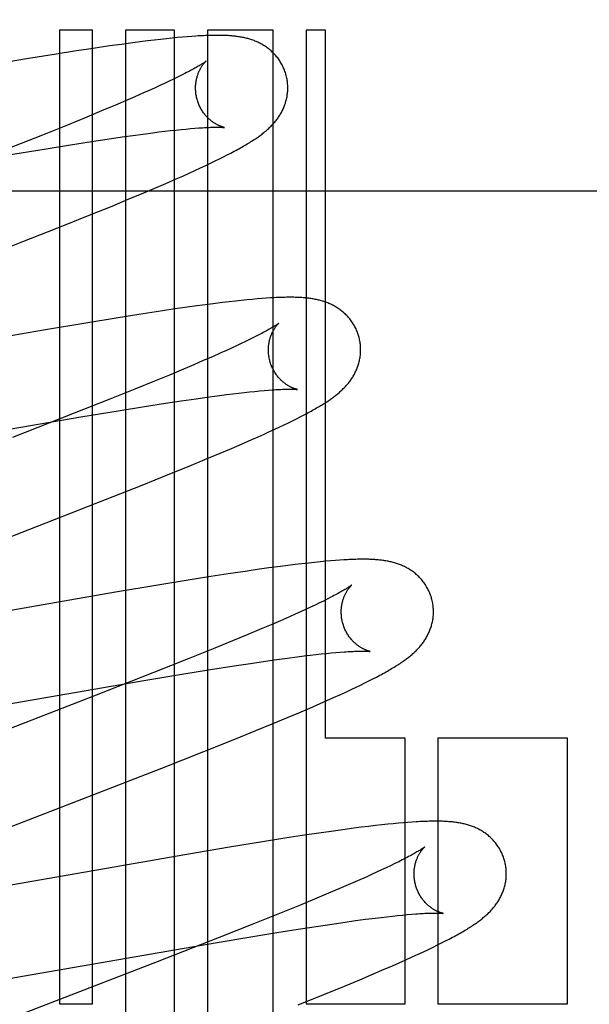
# Model space of a CAD drawing. Header units: inches. Extents: x 0 to 283, y 0 to 183.
# Tile 36 of 70: x 98.851 to 98.975, y 94.616 to 94.829. Entities that reach past the tile are written whole.
import ezdxf

# ---------------------------------------------------------------- set-up
doc = ezdxf.new("R2010")
doc.units = ezdxf.units.IN
doc.header["$LTSCALE"] = 15.583333
doc.header["$MEASUREMENT"] = 0
doc.linetypes.add('HIDDEN', pattern=[0.2, 0.1, -0.1])
doc.layers.add('DEFAULT_2', color=8, linetype='HIDDEN')

msp = doc.modelspace()

# ---------------------------------------------------------------- linework, layer by layer
at = {"layer": 'DEFAULT_2', "color": 8, "linetype": 'HIDDEN'}
for p, q in [((98.86725, 94.82678), (98.86011, 94.82678)), ((98.86011, 94.82678), (98.86011, 94.61573)), ((98.86725, 94.61573), (98.86725, 94.82678)), ((98.88499, 94.82678), (98.87439, 94.82678)), ((98.87439, 94.82678), (98.87439, 94.52099)), ((98.8833, 94.82496), (98.88199, 94.82482)), ((98.88453, 94.82509), (98.8833, 94.82496)), ((98.88568, 94.8252), (98.88453, 94.82509)), ((98.88499, 94.46754), (98.88499, 94.82678)), ((98.88677, 94.8253), (98.88568, 94.8252)), ((98.88779, 94.82539), (98.88677, 94.8253)), ((98.88876, 94.82546), (98.88779, 94.82539)), ((98.90642, 94.82678), (98.89214, 94.82678)), ((98.89214, 94.82678), (98.89214, 94.45792)), ((98.90642, 94.44266), (98.90642, 94.82678)), ((98.91771, 94.82678), (98.91356, 94.82678)), ((98.91356, 94.82678), (98.91356, 94.61573)), ((98.91771, 94.67333), (98.91771, 94.82678)), ((98.86741, 94.82287), (98.86373, 94.82231)), ((98.87094, 94.82338), (98.86741, 94.82287)), ((98.87349, 94.82374), (98.87094, 94.82338)), ((98.87597, 94.82408), (98.87349, 94.82374)), ((98.87758, 94.82429), (98.87597, 94.82408)), ((98.87913, 94.82448), (98.87758, 94.82429)), ((98.8806, 94.82466), (98.87913, 94.82448)), ((98.88199, 94.82482), (98.8806, 94.82466)), ((98.85895, 94.82156), (98.85296, 94.82059)), ((98.86373, 94.82231), (98.85895, 94.82156)), ((98.85296, 94.82059), (98.84457, 94.81919)), ((98.88568, 94.81662), (98.8848, 94.81619)), ((98.8865, 94.81703), (98.88568, 94.81662)), ((98.88727, 94.81741), (98.8865, 94.81703)), ((98.8807, 94.81427), (98.87953, 94.81374)), ((98.88181, 94.81478), (98.8807, 94.81427)), ((98.88286, 94.81527), (98.88181, 94.81478)), ((98.88386, 94.81574), (98.88286, 94.81527)), ((98.8848, 94.81619), (98.88386, 94.81574)), ((98.87639, 94.81235), (98.87436, 94.81147)), ((98.87831, 94.8132), (98.87639, 94.81235)), ((98.87953, 94.81374), (98.87831, 94.8132)), ((98.87222, 94.81056), (98.8692, 94.80929)), ((98.87436, 94.81147), (98.87222, 94.81056)), ((98.86601, 94.80797), (98.86179, 94.80624)), ((98.8692, 94.80929), (98.86601, 94.80797)), ((98.86179, 94.80624), (98.85641, 94.80408)), ((98.85641, 94.80408), (98.84878, 94.80105)), ((98.87042, 94.80319), (98.87368, 94.80367)), ((98.87368, 94.80367), (98.876, 94.804)), ((98.876, 94.804), (98.87822, 94.8043)), ((98.87822, 94.8043), (98.88032, 94.80457)), ((98.88032, 94.80457), (98.88165, 94.80474)), ((98.88165, 94.80474), (98.88293, 94.80489)), ((98.88293, 94.80489), (98.88416, 94.80503)), ((98.88416, 94.80503), (98.88533, 94.80516)), ((98.88533, 94.80516), (98.88644, 94.80528)), ((98.88644, 94.80528), (98.8875, 94.80538)), ((98.8875, 94.80538), (98.88849, 94.80547)), ((98.88849, 94.80547), (98.88942, 94.80555)), ((98.85673, 94.80104), (98.86247, 94.80197)), ((98.86247, 94.80197), (98.86699, 94.80267)), ((98.86699, 94.80267), (98.87042, 94.80319)), ((98.84861, 94.79969), (98.85673, 94.80104)), ((98.89476, 94.7989), (98.89564, 94.79934)), ((98.89564, 94.79934), (98.89646, 94.79976)), ((98.89646, 94.79976), (98.89723, 94.80016)), ((98.89066, 94.79694), (98.89179, 94.79747)), ((98.89179, 94.79747), (98.89285, 94.79797)), ((98.89285, 94.79797), (98.89384, 94.79845)), ((98.89384, 94.79845), (98.89476, 94.7989)), ((98.88537, 94.79456), (98.88681, 94.79519)), ((98.88681, 94.79519), (98.88817, 94.7958)), ((98.88817, 94.7958), (98.88945, 94.79639)), ((98.88945, 94.79639), (98.89066, 94.79694)), ((98.88076, 94.79256), (98.8831, 94.79357)), ((98.8831, 94.79357), (98.88537, 94.79456)), ((98.69591, 94.79198), (99.19591, 94.79198)), ((98.87497, 94.79014), (98.87833, 94.79154)), ((98.87833, 94.79154), (98.88076, 94.79256)), ((98.8669, 94.78684), (98.87147, 94.78869)), ((98.87147, 94.78869), (98.87497, 94.79014)), ((98.86117, 94.78455), (98.8669, 94.78684)), ((98.85211, 94.78097), (98.86117, 94.78455)), ((98.81152, 94.76522), (98.85211, 94.78097)), ((98.8923, 94.76736), (98.88982, 94.76703)), ((98.89389, 94.76756), (98.8923, 94.76736)), ((98.89541, 94.76775), (98.89389, 94.76756)), ((98.89685, 94.76792), (98.89541, 94.76775)), ((98.89822, 94.76808), (98.89685, 94.76792)), ((98.89951, 94.76821), (98.89822, 94.76808)), ((98.90072, 94.76834), (98.89951, 94.76821)), ((98.90186, 94.76845), (98.90072, 94.76834)), ((98.90292, 94.76854), (98.90186, 94.76845)), ((98.90393, 94.76862), (98.90292, 94.76854)), ((98.90487, 94.76869), (98.90393, 94.76862)), ((98.87725, 94.76517), (98.87236, 94.76439)), ((98.88102, 94.76575), (98.87725, 94.76517)), ((98.88464, 94.76629), (98.88102, 94.76575)), ((98.88726, 94.76667), (98.88464, 94.76629)), ((98.88982, 94.76703), (98.88726, 94.76667)), ((98.86624, 94.76339), (98.8566, 94.76177)), ((98.87236, 94.76439), (98.86624, 94.76339)), ((98.8566, 94.76177), (98.81019, 94.75369)), ((98.89944, 94.75885), (98.89843, 94.75837)), ((98.90039, 94.7593), (98.89944, 94.75885)), ((98.90128, 94.75973), (98.90039, 94.7593)), ((98.90212, 94.76015), (98.90128, 94.75973)), ((98.90289, 94.76054), (98.90212, 94.76015)), ((98.89508, 94.75684), (98.89322, 94.75602)), ((98.89625, 94.75737), (98.89508, 94.75684)), ((98.89737, 94.75788), (98.89625, 94.75737)), ((98.89843, 94.75837), (98.89737, 94.75788)), ((98.89125, 94.75516), (98.88917, 94.75426)), ((98.89322, 94.75602), (98.89125, 94.75516)), ((98.88698, 94.75334), (98.88391, 94.75205)), ((98.88917, 94.75426), (98.88698, 94.75334)), ((98.88067, 94.75071), (98.8764, 94.74897)), ((98.88391, 94.75205), (98.88067, 94.75071)), ((98.8764, 94.74897), (98.87096, 94.74679)), ((98.89765, 94.74797), (98.89892, 94.74812)), ((98.89892, 94.74812), (98.90014, 94.74826)), ((98.90014, 94.74826), (98.9013, 94.74839)), ((98.9013, 94.74839), (98.9024, 94.7485)), ((98.9024, 94.7485), (98.90345, 94.7486)), ((98.90345, 94.7486), (98.90443, 94.74869)), ((98.90443, 94.74869), (98.90536, 94.74877)), ((98.87096, 94.74679), (98.86327, 94.74374)), ((98.87854, 94.74522), (98.88305, 94.74592)), ((98.88305, 94.74592), (98.88647, 94.74644)), ((98.88647, 94.74644), (98.88971, 94.74691)), ((98.88971, 94.74691), (98.89203, 94.74724)), ((98.89203, 94.74724), (98.89423, 94.74754)), ((98.89423, 94.74754), (98.89632, 94.74781)), ((98.89632, 94.74781), (98.89765, 94.74797)), ((98.86471, 94.74295), (98.87282, 94.7443)), ((98.87282, 94.7443), (98.87854, 94.74522)), ((98.86327, 94.74374), (98.84986, 94.73851)), ((98.85173, 94.74073), (98.86471, 94.74295)), ((98.90881, 94.74126), (98.90974, 94.74171)), ((98.90974, 94.74171), (98.91061, 94.74214)), ((98.91061, 94.74214), (98.91144, 94.74255)), ((98.91144, 94.74255), (98.91223, 94.74295)), ((98.91223, 94.74295), (98.91297, 94.74334)), ((98.91297, 94.74334), (98.91367, 94.74371)), ((98.80501, 94.7326), (98.85173, 94.74073)), ((98.90444, 94.73923), (98.90564, 94.73977)), ((98.90564, 94.73977), (98.90677, 94.7403)), ((98.90677, 94.7403), (98.90782, 94.74079)), ((98.90782, 94.74079), (98.90881, 94.74126)), ((98.89965, 94.73711), (98.90181, 94.73805)), ((98.90181, 94.73805), (98.90316, 94.73865)), ((98.90316, 94.73865), (98.90444, 94.73923)), ((98.89494, 94.73509), (98.89735, 94.73611)), ((98.89735, 94.73611), (98.89965, 94.73711)), ((98.88818, 94.73228), (98.89162, 94.7337)), ((98.89162, 94.7337), (98.89494, 94.73509)), ((98.88367, 94.73045), (98.88818, 94.73228)), ((98.87801, 94.72817), (98.88367, 94.73045)), ((98.87008, 94.72503), (98.87801, 94.72817)), ((98.85534, 94.71928), (98.87008, 94.72503)), ((98.81874, 94.7051), (98.85534, 94.71928)), ((98.91889, 94.71176), (98.91781, 94.71167)), ((98.9199, 94.71184), (98.91889, 94.71176)), ((98.92083, 94.71191), (98.9199, 94.71184)), ((98.90294, 94.70986), (98.90031, 94.70948)), ((98.90549, 94.71022), (98.90294, 94.70986)), ((98.90798, 94.71055), (98.90549, 94.71022)), ((98.90959, 94.71076), (98.90798, 94.71055)), ((98.91115, 94.71095), (98.90959, 94.71076)), ((98.91264, 94.71113), (98.91115, 94.71095)), ((98.91405, 94.71129), (98.91264, 94.71113)), ((98.91539, 94.71143), (98.91405, 94.71129)), ((98.91664, 94.71156), (98.91539, 94.71143)), ((98.91781, 94.71167), (98.91664, 94.71156)), ((98.88799, 94.70757), (98.88185, 94.70657)), ((98.8929, 94.70835), (98.88799, 94.70757)), ((98.89668, 94.70894), (98.8929, 94.70835)), ((98.90031, 94.70948), (98.89668, 94.70894)), ((98.88185, 94.70657), (98.8722, 94.70494)), ((98.8722, 94.70494), (98.82564, 94.69684)), ((98.91811, 94.70346), (98.91729, 94.70305)), ((98.91887, 94.70385), (98.91811, 94.70346)), ((98.91342, 94.70121), (98.91231, 94.7007)), ((98.91447, 94.7017), (98.91342, 94.70121)), ((98.91547, 94.70217), (98.91447, 94.7017)), ((98.91641, 94.70262), (98.91547, 94.70217)), ((98.91729, 94.70305), (98.91641, 94.70262)), ((98.90992, 94.69963), (98.908, 94.69878)), ((98.91114, 94.70017), (98.90992, 94.69963)), ((98.91231, 94.7007), (98.91114, 94.70017)), ((98.90382, 94.69699), (98.9008, 94.69571)), ((98.90596, 94.6979), (98.90382, 94.69699)), ((98.908, 94.69878), (98.90596, 94.6979)), ((98.9008, 94.69571), (98.8976, 94.69439)), ((98.89337, 94.69266), (98.88799, 94.69049)), ((98.8976, 94.69439), (98.89337, 94.69266)), ((98.88799, 94.69049), (98.88034, 94.68746)), ((98.90665, 94.69028), (98.90892, 94.6906)), ((98.90892, 94.6906), (98.91108, 94.69088)), ((98.91108, 94.69088), (98.91311, 94.69114)), ((98.91311, 94.69114), (98.91441, 94.6913)), ((98.91441, 94.6913), (98.91564, 94.69144)), ((98.91564, 94.69144), (98.91682, 94.69157)), ((98.91682, 94.69157), (98.91795, 94.69169)), ((98.91795, 94.69169), (98.91901, 94.69179)), ((98.91901, 94.69179), (98.92001, 94.69188)), ((98.92001, 94.69188), (98.92095, 94.69196)), ((98.89284, 94.68819), (98.89745, 94.68892)), ((98.89745, 94.68892), (98.90095, 94.68945)), ((98.90095, 94.68945), (98.90428, 94.68995)), ((98.90428, 94.68995), (98.90665, 94.69028)), ((98.88034, 94.68746), (98.86805, 94.68265)), ((98.87877, 94.68587), (98.88701, 94.68725)), ((98.88701, 94.68725), (98.89284, 94.68819)), ((98.92717, 94.68573), (98.92799, 94.68615)), ((98.92799, 94.68615), (98.92877, 94.68656)), ((98.8081, 94.67367), (98.87877, 94.68587)), ((98.92329, 94.68385), (98.92436, 94.68436)), ((98.92436, 94.68436), (98.92536, 94.68484)), ((98.92536, 94.68484), (98.9263, 94.6853)), ((98.9263, 94.6853), (98.92717, 94.68573)), ((98.86805, 94.68265), (98.8281, 94.66716)), ((98.91805, 94.68146), (98.91949, 94.6821)), ((98.91949, 94.6821), (98.92086, 94.68272)), ((98.92086, 94.68272), (98.92213, 94.68331)), ((98.92213, 94.68331), (98.92329, 94.68385)), ((98.91198, 94.67883), (98.91433, 94.67983)), ((98.91433, 94.67983), (98.91658, 94.68081)), ((98.91658, 94.68081), (98.91805, 94.68146)), ((98.90617, 94.67639), (98.90954, 94.6778)), ((98.90954, 94.6778), (98.91198, 94.67883)), ((98.90266, 94.67495), (98.90617, 94.67639)), ((98.89808, 94.6731), (98.90266, 94.67495)), ((98.89136, 94.67041), (98.89808, 94.6731)), ((98.93499, 94.67333), (98.91771, 94.67333)), ((98.93499, 94.61573), (98.93499, 94.67333)), ((98.97024, 94.67333), (98.94213, 94.67333)), ((98.94213, 94.67333), (98.94213, 94.61573)), ((98.97024, 94.61573), (98.97024, 94.67333)), ((98.88224, 94.66682), (98.89136, 94.67041)), ((98.83493, 94.64846), (98.88224, 94.66682)), ((98.92708, 94.65418), (98.92552, 94.65399)), ((98.92857, 94.65435), (98.92708, 94.65418)), ((98.92996, 94.65451), (98.92857, 94.65435)), ((98.93125, 94.65465), (98.92996, 94.65451)), ((98.93245, 94.65477), (98.93125, 94.65465)), ((98.93357, 94.65488), (98.93245, 94.65477)), ((98.93462, 94.65497), (98.93357, 94.65488)), ((98.93561, 94.65505), (98.93462, 94.65497)), ((98.93654, 94.65511), (98.93561, 94.65505)), ((98.9127, 94.65218), (98.90894, 94.6516)), ((98.91632, 94.65272), (98.9127, 94.65218)), ((98.91894, 94.6531), (98.91632, 94.65272)), ((98.92147, 94.65345), (98.91894, 94.6531)), ((98.92392, 94.65378), (98.92147, 94.65345)), ((98.92552, 94.65399), (98.92392, 94.65378)), ((98.90407, 94.65083), (98.89692, 94.64966)), ((98.90894, 94.6516), (98.90407, 94.65083)), ((98.88725, 94.64802), (98.84198, 94.64014)), ((98.89692, 94.64966), (98.88725, 94.64802)), ((98.93187, 94.64567), (98.93092, 94.64521)), ((98.93277, 94.64611), (98.93187, 94.64567)), ((98.93361, 94.64652), (98.93277, 94.64611)), ((98.93439, 94.64691), (98.93361, 94.64652)), ((98.92771, 94.64373), (98.92653, 94.6432)), ((98.92883, 94.64424), (98.92771, 94.64373)), ((98.9299, 94.64474), (98.92883, 94.64424)), ((98.93092, 94.64521), (98.9299, 94.64474)), ((98.92269, 94.64151), (98.92061, 94.64062)), ((98.92467, 94.64238), (98.92269, 94.64151)), ((98.92653, 94.6432), (98.92467, 94.64238)), ((98.91841, 94.63969), (98.91534, 94.6384)), ((98.92061, 94.64062), (98.91841, 94.63969)), ((98.91209, 94.63706), (98.9078, 94.63532)), ((98.91534, 94.6384), (98.91209, 94.63706)), ((98.9078, 94.63532), (98.90236, 94.63314)), ((98.93338, 94.63486), (98.93446, 94.63497)), ((98.93446, 94.63497), (98.93547, 94.63506)), ((98.93547, 94.63506), (98.93643, 94.63514)), ((98.90236, 94.63314), (98.89466, 94.63009)), ((98.91625, 94.63259), (98.9196, 94.63309)), ((98.9196, 94.63309), (98.92198, 94.63343)), ((98.92198, 94.63343), (98.92427, 94.63375)), ((98.92427, 94.63375), (98.92644, 94.63404)), ((98.92644, 94.63404), (98.92849, 94.6343)), ((98.92849, 94.6343), (98.9298, 94.63446)), ((98.9298, 94.63446), (98.93105, 94.6346)), ((98.93105, 94.6346), (98.93224, 94.63474)), ((98.93224, 94.63474), (98.93338, 94.63486)), ((98.90027, 94.63004), (98.90717, 94.63117)), ((98.90717, 94.63117), (98.91184, 94.63191)), ((98.91184, 94.63191), (98.91625, 94.63259)), ((98.89466, 94.63009), (98.88125, 94.62485)), ((98.89084, 94.62845), (98.90027, 94.63004)), ((98.94203, 94.62848), (98.94291, 94.62892)), ((98.94291, 94.62892), (98.94375, 94.62934)), ((98.94375, 94.62934), (98.94453, 94.62975)), ((98.82816, 94.61759), (98.89084, 94.62845)), ((98.93653, 94.62588), (98.9378, 94.62646)), ((98.9378, 94.62646), (98.93898, 94.62701)), ((98.93898, 94.62701), (98.94007, 94.62752)), ((98.94007, 94.62752), (98.94108, 94.62801)), ((98.94108, 94.62801), (98.94203, 94.62848)), ((98.88125, 94.62485), (98.84358, 94.61025)), ((98.93225, 94.62397), (98.93373, 94.62462)), ((98.93373, 94.62462), (98.93517, 94.62526)), ((98.93517, 94.62526), (98.93653, 94.62588)), ((98.92764, 94.62198), (98.92999, 94.62299)), ((98.92999, 94.62299), (98.93225, 94.62397)), ((98.92183, 94.61955), (98.9252, 94.62095)), ((98.9252, 94.62095), (98.92764, 94.62198)), ((98.91741, 94.61774), (98.92183, 94.61955)), ((98.86011, 94.61573), (98.86725, 94.61573)), ((98.91185, 94.61549), (98.91741, 94.61774)), ((98.91356, 94.61573), (98.93499, 94.61573)), ((98.94213, 94.61573), (98.97024, 94.61573))]:
    msp.add_line(p, q, dxfattribs=at)
for points in [[(98.90918, 94.81716), (98.90912, 94.81737), (98.90904, 94.81762), (98.90896, 94.81786), (98.90887, 94.81811), (98.90877, 94.81835), (98.90867, 94.81859), (98.90857, 94.81882), (98.90845, 94.81905), (98.90834, 94.81928), (98.90821, 94.81951), (98.90809, 94.81973), (98.90795, 94.81995), (98.90782, 94.82016), (98.90767, 94.82037), (98.90753, 94.82058), (98.90738, 94.82078), (98.90722, 94.82098), (98.90706, 94.82117), (98.9069, 94.82136), (98.90674, 94.82155), (98.90657, 94.82173), (98.9064, 94.8219), (98.90622, 94.82207), (98.90604, 94.82223), (98.90586, 94.82239), (98.90568, 94.82255), (98.9055, 94.8227), (98.90531, 94.82285), (98.90512, 94.82299), (98.90493, 94.82313), (98.90473, 94.82326), (98.90454, 94.82339), (98.90434, 94.82351), (98.90413, 94.82364), (98.90393, 94.82375), (98.90372, 94.82387), (98.90352, 94.82397), (98.90331, 94.82408), (98.9031, 94.82418), (98.90289, 94.82427), (98.90268, 94.82437), (98.90246, 94.82445), (98.90225, 94.82454), (98.90203, 94.82462), (98.90181, 94.8247), (98.90159, 94.82477), (98.90137, 94.82484), (98.90114, 94.82491), (98.90092, 94.82497), (98.90069, 94.82503), (98.90047, 94.82509), (98.90024, 94.82514), (98.90001, 94.82519), (98.89978, 94.82524), (98.89956, 94.82528), (98.89932, 94.82532), (98.89909, 94.82536), (98.89886, 94.8254), (98.89863, 94.82543), (98.89839, 94.82546), (98.89815, 94.82549), (98.89791, 94.82552), (98.89766, 94.82554), (98.89741, 94.82556), (98.89716, 94.82558), (98.8969, 94.8256), (98.89663, 94.82562), (98.89636, 94.82564), (98.89608, 94.82565), (98.8958, 94.82566), (98.8955, 94.82567), (98.8952, 94.82568), (98.89489, 94.82568), (98.89458, 94.82568), (98.89426, 94.82569), (98.89392, 94.82568), (98.89358, 94.82568), (98.89324, 94.82568), (98.89288, 94.82567), (98.89251, 94.82566), (98.89214, 94.82565), (98.89175, 94.82563), (98.89136, 94.82561), (98.89095, 94.82559), (98.89053, 94.82557), (98.89011, 94.82555), (98.88967, 94.82552), (98.88876, 94.82546)], [(98.89186, 94.8201), (98.89186, 94.82009), (98.89184, 94.82008), (98.89182, 94.82006), (98.89179, 94.82004), (98.89175, 94.82001), (98.8917, 94.81997), (98.89164, 94.81993), (98.89156, 94.81988), (98.89148, 94.81982), (98.89139, 94.81975), (98.89128, 94.81968), (98.89116, 94.8196), (98.89103, 94.81952), (98.89088, 94.81942), (98.89072, 94.81932), (98.89054, 94.81922), (98.89035, 94.8191), (98.89015, 94.81898), (98.88993, 94.81886), (98.8897, 94.81872), (98.88945, 94.81858), (98.88918, 94.81843), (98.8889, 94.81828), (98.8886, 94.81812), (98.88829, 94.81795), (98.88797, 94.81778), (98.88762, 94.8176), (98.88727, 94.81741)], [(98.88991, 94.8118), (98.88986, 94.812), (98.8898, 94.81223), (98.88975, 94.81247), (98.88971, 94.8127), (98.88967, 94.81294), (98.88964, 94.81317), (98.88962, 94.81341), (98.8896, 94.81364), (98.88959, 94.81387), (98.88958, 94.8141), (98.88958, 94.81433), (98.88958, 94.81455), (98.88959, 94.81478), (98.88961, 94.815), (98.88963, 94.81521), (98.88965, 94.81542), (98.88968, 94.81563), (98.88972, 94.81584), (98.88976, 94.81604), (98.8898, 94.81624), (98.88984, 94.81643), (98.88989, 94.81661), (98.88994, 94.81679), (98.89, 94.81697), (98.89005, 94.81714), (98.89011, 94.8173), (98.89017, 94.81746), (98.89023, 94.81761), (98.89029, 94.81776), (98.89036, 94.81791), (98.89042, 94.81805), (98.89049, 94.81818), (98.89055, 94.81831), (98.89062, 94.81844), (98.89068, 94.81856), (98.89075, 94.81867), (98.89082, 94.81878), (98.89088, 94.81889), (98.89095, 94.81899), (98.89101, 94.81909), (98.89108, 94.81918), (98.89114, 94.81927), (98.8912, 94.81935), (98.89126, 94.81943), (98.89132, 94.81951), (98.89138, 94.81958), (98.89143, 94.81965), (98.89149, 94.81971), (98.89154, 94.81977), (98.89159, 94.81982), (98.89163, 94.81987), (98.89168, 94.81992), (98.89172, 94.81996), (98.89175, 94.81999), (98.89178, 94.82002), (98.89181, 94.82005), (98.89183, 94.82007), (98.89185, 94.82008), (98.89186, 94.82009), (98.89186, 94.8201)], [(98.89723, 94.80016), (98.89761, 94.80036), (98.89797, 94.80055), (98.89832, 94.80074), (98.89866, 94.80092), (98.89899, 94.80111), (98.89931, 94.80129), (98.89962, 94.80147), (98.89993, 94.80164), (98.90022, 94.80181), (98.90051, 94.80198), (98.90079, 94.80215), (98.90106, 94.80231), (98.90133, 94.80248), (98.90158, 94.80264), (98.90183, 94.80279), (98.90207, 94.80295), (98.90231, 94.8031), (98.90254, 94.80326), (98.90276, 94.80341), (98.90298, 94.80356), (98.90319, 94.80371), (98.9034, 94.80386), (98.9036, 94.804), (98.9038, 94.80415), (98.90399, 94.8043), (98.90418, 94.80445), (98.90437, 94.8046), (98.90455, 94.80475), (98.90474, 94.8049), (98.90492, 94.80505), (98.90509, 94.80521), (98.90527, 94.80536), (98.90544, 94.80552), (98.90561, 94.80568), (98.90578, 94.80584), (98.90595, 94.80601), (98.90611, 94.80618), (98.90627, 94.80635), (98.90643, 94.80652), (98.90658, 94.8067), (98.90674, 94.80687), (98.90689, 94.80705), (98.90703, 94.80724), (98.90717, 94.80742), (98.90731, 94.8076), (98.90745, 94.80779), (98.90758, 94.80798), (98.90771, 94.80818), (98.90783, 94.80837), (98.90795, 94.80857), (98.90807, 94.80878), (98.90819, 94.80898), (98.9083, 94.80919), (98.90841, 94.8094), (98.90851, 94.80962), (98.90861, 94.80983), (98.9087, 94.81005), (98.90879, 94.81027), (98.90888, 94.81049), (98.90896, 94.81072), (98.90904, 94.81095), (98.90911, 94.81118), (98.90918, 94.81141), (98.90924, 94.81165), (98.9093, 94.81188), (98.90935, 94.81213), (98.9094, 94.81237), (98.90944, 94.81262), (98.90947, 94.81286), (98.9095, 94.81311), (98.90953, 94.81336), (98.90955, 94.81362), (98.90956, 94.81387), (98.90957, 94.81413), (98.90957, 94.81438), (98.90957, 94.81464), (98.90955, 94.8149), (98.90954, 94.81516), (98.90951, 94.81542), (98.90948, 94.81567), (98.90945, 94.81593), (98.9094, 94.81619), (98.90936, 94.81644), (98.9093, 94.8167), (98.90924, 94.81695), (98.90918, 94.81716)], [(98.89586, 94.8057), (98.89587, 94.8057), (98.89586, 94.8057), (98.89584, 94.80571), (98.89582, 94.80571), (98.89579, 94.80572), (98.89575, 94.80573), (98.89571, 94.80574), (98.89566, 94.80575), (98.89561, 94.80576), (98.89555, 94.80578), (98.89548, 94.8058), (98.89541, 94.80582), (98.89534, 94.80584), (98.89526, 94.80587), (98.89518, 94.8059), (98.89509, 94.80593), (98.895, 94.80597), (98.89491, 94.806), (98.89481, 94.80604), (98.89471, 94.80609), (98.89461, 94.80613), (98.8945, 94.80618), (98.89439, 94.80624), (98.89428, 94.80629), (98.89417, 94.80635), (98.89405, 94.80642), (98.89394, 94.80649), (98.89381, 94.80656), (98.89369, 94.80664), (98.89357, 94.80672), (98.89344, 94.8068), (98.89331, 94.8069), (98.89318, 94.80699), (98.89305, 94.80709), (98.89291, 94.8072), (98.89278, 94.80731), (98.89264, 94.80743), (98.89251, 94.80755), (98.89237, 94.80767), (98.89224, 94.80781), (98.8921, 94.80795), (98.89196, 94.80809), (98.89183, 94.80825), (98.89169, 94.8084), (98.89156, 94.80857), (98.89143, 94.80874), (98.8913, 94.80891), (98.89117, 94.80909), (98.89105, 94.80928), (98.89093, 94.80947), (98.89081, 94.80966), (98.8907, 94.80986), (98.89059, 94.81007), (98.89049, 94.81028), (98.89039, 94.81049), (98.89029, 94.8107), (98.89021, 94.81092), (98.89012, 94.81115), (98.89004, 94.81137), (98.88997, 94.8116), (98.88991, 94.8118)], [(98.88942, 94.80555), (98.8903, 94.80561), (98.89071, 94.80564), (98.8911, 94.80567), (98.89148, 94.80569), (98.89184, 94.80571), (98.89218, 94.80572), (98.8925, 94.80574), (98.8928, 94.80575), (98.89308, 94.80576), (98.89335, 94.80577), (98.8936, 94.80577), (98.89383, 94.80577), (98.89405, 94.80578), (98.89426, 94.80578), (98.89446, 94.80578), (98.89464, 94.80577), (98.8948, 94.80577), (98.89496, 94.80577), (98.8951, 94.80576), (98.89522, 94.80576), (98.89534, 94.80575), (98.89544, 94.80574), (98.89553, 94.80574), (98.89561, 94.80573), (98.89568, 94.80572), (98.89573, 94.80572), (98.89578, 94.80571), (98.89582, 94.80571), (98.89584, 94.80571), (98.89586, 94.8057), (98.89586, 94.8057)], [(98.92497, 94.76037), (98.92491, 94.76058), (98.92483, 94.76083), (98.92475, 94.76108), (98.92466, 94.76132), (98.92456, 94.76156), (98.92446, 94.7618), (98.92436, 94.76204), (98.92424, 94.76227), (98.92412, 94.7625), (98.924, 94.76272), (98.92387, 94.76295), (98.92374, 94.76317), (98.9236, 94.76338), (98.92346, 94.76359), (98.92331, 94.7638), (98.92316, 94.764), (98.92301, 94.7642), (98.92285, 94.76439), (98.92268, 94.76458), (98.92252, 94.76477), (98.92235, 94.76494), (98.92218, 94.76512), (98.922, 94.76529), (98.92182, 94.76545), (98.92164, 94.76561), (98.92146, 94.76577), (98.92127, 94.76592), (98.92109, 94.76607), (98.9209, 94.76621), (98.9207, 94.76635), (98.92051, 94.76648), (98.92031, 94.76661), (98.92011, 94.76674), (98.91991, 94.76686), (98.9197, 94.76697), (98.91949, 94.76709), (98.91929, 94.76719), (98.91908, 94.7673), (98.91887, 94.7674), (98.91866, 94.76749), (98.91844, 94.76758), (98.91823, 94.76767), (98.91801, 94.76776), (98.9178, 94.76784), (98.91758, 94.76791), (98.91735, 94.76799), (98.91713, 94.76806), (98.91691, 94.76812), (98.91668, 94.76819), (98.91645, 94.76825), (98.91622, 94.7683), (98.916, 94.76836), (98.91577, 94.76841), (98.91554, 94.76845), (98.91531, 94.7685), (98.91507, 94.76854), (98.91484, 94.76858), (98.9146, 94.76861), (98.91437, 94.76864), (98.91413, 94.76868), (98.91388, 94.7687), (98.91364, 94.76873), (98.91339, 94.76876), (98.91314, 94.76878), (98.91288, 94.7688), (98.91261, 94.76882), (98.91235, 94.76883), (98.91207, 94.76885), (98.91179, 94.76886), (98.9115, 94.76887), (98.91121, 94.76888), (98.9109, 94.76889), (98.91059, 94.76889), (98.91028, 94.76889), (98.90995, 94.76889), (98.90962, 94.76889), (98.90927, 94.76889), (98.90892, 94.76888), (98.90856, 94.76887), (98.90819, 94.76886), (98.90782, 94.76885), (98.90743, 94.76884), (98.90703, 94.76882), (98.90662, 94.7688), (98.9062, 94.76877), (98.90577, 94.76875), (98.90487, 94.76869)], [(98.90765, 94.76331), (98.90765, 94.7633), (98.90764, 94.76329), (98.90762, 94.76328), (98.90759, 94.76325), (98.90755, 94.76323), (98.90751, 94.76319), (98.90745, 94.76315), (98.90739, 94.76311), (98.90732, 94.76306), (98.90723, 94.763), (98.90714, 94.76294), (98.90703, 94.76287), (98.90691, 94.76279), (98.90679, 94.76271), (98.90665, 94.76262), (98.90649, 94.76252), (98.90633, 94.76242), (98.90615, 94.76232), (98.90596, 94.76221), (98.90576, 94.76209), (98.90555, 94.76197), (98.90532, 94.76184), (98.90508, 94.7617), (98.90482, 94.76156), (98.90454, 94.76141), (98.90425, 94.76125), (98.90394, 94.76108), (98.90361, 94.76091), (98.90326, 94.76073), (98.90289, 94.76054)], [(98.9057, 94.75501), (98.90565, 94.75521), (98.9056, 94.75544), (98.90555, 94.75568), (98.9055, 94.75591), (98.90546, 94.75614), (98.90543, 94.75638), (98.90541, 94.75661), (98.90539, 94.75684), (98.90538, 94.75707), (98.90537, 94.7573), (98.90537, 94.75753), (98.90537, 94.75776), (98.90538, 94.75798), (98.9054, 94.7582), (98.90542, 94.75841), (98.90544, 94.75863), (98.90547, 94.75883), (98.90551, 94.75904), (98.90554, 94.75924), (98.90559, 94.75944), (98.90563, 94.75963), (98.90568, 94.75981), (98.90573, 94.75999), (98.90578, 94.76017), (98.90584, 94.76033), (98.9059, 94.7605), (98.90595, 94.76066), (98.90602, 94.76081), (98.90608, 94.76096), (98.90614, 94.76111), (98.90621, 94.76125), (98.90627, 94.76138), (98.90634, 94.76151), (98.9064, 94.76164), (98.90647, 94.76176), (98.90654, 94.76187), (98.9066, 94.76198), (98.90667, 94.76209), (98.90673, 94.76219), (98.9068, 94.76229), (98.90686, 94.76238), (98.90692, 94.76247), (98.90699, 94.76255), (98.90705, 94.76263), (98.90711, 94.76271), (98.90716, 94.76278), (98.90722, 94.76285), (98.90727, 94.76291), (98.90732, 94.76297), (98.90737, 94.76303), (98.90742, 94.76308), (98.90746, 94.76312), (98.9075, 94.76316), (98.90754, 94.7632), (98.90757, 94.76323), (98.9076, 94.76325), (98.90762, 94.76327), (98.90764, 94.76329), (98.90765, 94.7633), (98.90765, 94.76331)], [(98.91367, 94.74371), (98.914, 94.74389), (98.91433, 94.74407), (98.91464, 94.74424), (98.91495, 94.74441), (98.91525, 94.74458), (98.91553, 94.74474), (98.91581, 94.7449), (98.91609, 94.74506), (98.91635, 94.74522), (98.91661, 94.74537), (98.91686, 94.74553), (98.9171, 94.74568), (98.91734, 94.74582), (98.91757, 94.74597), (98.9178, 94.74612), (98.91802, 94.74626), (98.91824, 94.74641), (98.91845, 94.74655), (98.91866, 94.74669), (98.91886, 94.74683), (98.91907, 94.74698), (98.91926, 94.74712), (98.91946, 94.74726), (98.91965, 94.74741), (98.91984, 94.74755), (98.92002, 94.7477), (98.92021, 94.74784), (98.92039, 94.74799), (98.92057, 94.74814), (98.92075, 94.74829), (98.92092, 94.74845), (98.9211, 94.7486), (98.92127, 94.74876), (98.92144, 94.74892), (98.92161, 94.74909), (98.92177, 94.74925), (98.92193, 94.74942), (98.92209, 94.74959), (98.92225, 94.74976), (98.9224, 94.74994), (98.92256, 94.75012), (98.9227, 94.7503), (98.92285, 94.75048), (98.92299, 94.75066), (98.92313, 94.75085), (98.92326, 94.75103), (98.92339, 94.75122), (98.92352, 94.75142), (98.92364, 94.75161), (98.92376, 94.75181), (98.92388, 94.75202), (98.924, 94.75222), (98.92411, 94.75243), (98.92421, 94.75264), (98.92431, 94.75285), (98.92441, 94.75307), (98.92451, 94.75329), (98.92459, 94.75351), (98.92468, 94.75373), (98.92476, 94.75395), (98.92483, 94.75418), (98.92491, 94.75441), (98.92497, 94.75464), (98.92503, 94.75488), (98.92509, 94.75511), (98.92514, 94.75535), (98.92519, 94.7556), (98.92523, 94.75584), (98.92527, 94.75609), (98.9253, 94.75634), (98.92532, 94.75659), (98.92534, 94.75684), (98.92535, 94.7571), (98.92536, 94.75735), (98.92536, 94.75761), (98.92536, 94.75786), (98.92534, 94.75812), (98.92533, 94.75838), (98.9253, 94.75863), (98.92527, 94.75889), (98.92524, 94.75914), (98.92519, 94.7594), (98.92515, 94.75965), (98.92509, 94.75991), (98.92503, 94.76016), (98.92497, 94.76037)], [(98.91166, 94.74891), (98.91165, 94.74891), (98.91163, 94.74892), (98.91161, 94.74892), (98.91158, 94.74893), (98.91154, 94.74894), (98.9115, 94.74895), (98.91145, 94.74896), (98.9114, 94.74897), (98.91134, 94.74899), (98.91128, 94.74901), (98.91121, 94.74903), (98.91113, 94.74905), (98.91105, 94.74908), (98.91097, 94.74911), (98.91088, 94.74914), (98.91079, 94.74917), (98.9107, 94.74921), (98.9106, 94.74925), (98.9105, 94.74929), (98.9104, 94.74934), (98.91029, 94.74939), (98.91019, 94.74944), (98.91008, 94.7495), (98.90996, 94.74956), (98.90985, 94.74963), (98.90973, 94.7497), (98.90961, 94.74977), (98.90948, 94.74984), (98.90936, 94.74993), (98.90923, 94.75001), (98.9091, 94.7501), (98.90897, 94.7502), (98.90884, 94.7503), (98.90871, 94.75041), (98.90857, 94.75052), (98.90844, 94.75063), (98.9083, 94.75075), (98.90816, 94.75088), (98.90803, 94.75102), (98.90789, 94.75116), (98.90775, 94.7513), (98.90762, 94.75145), (98.90748, 94.75161), (98.90735, 94.75178), (98.90722, 94.75195), (98.90709, 94.75212), (98.90696, 94.7523), (98.90684, 94.75249), (98.90672, 94.75268), (98.9066, 94.75287), (98.90649, 94.75307), (98.90638, 94.75328), (98.90628, 94.75348), (98.90618, 94.7537), (98.90609, 94.75391), (98.906, 94.75413), (98.90591, 94.75436), (98.90583, 94.75458), (98.90576, 94.75481), (98.9057, 94.75501)], [(98.90536, 94.74877), (98.90622, 94.74883), (98.90662, 94.74886), (98.90701, 94.74888), (98.90739, 94.7489), (98.90774, 94.74892), (98.90808, 94.74894), (98.90841, 94.74895), (98.90871, 94.74896), (98.90901, 94.74897), (98.90928, 94.74898), (98.90954, 94.74898), (98.90978, 94.74898), (98.91001, 94.74899), (98.91022, 94.74898), (98.91041, 94.74898), (98.91058, 94.74898), (98.91074, 94.74897), (98.91088, 94.74897), (98.91101, 94.74896), (98.91113, 94.74896), (98.91123, 94.74895), (98.91132, 94.74895), (98.9114, 94.74894), (98.91147, 94.74893), (98.91152, 94.74893), (98.91157, 94.74892), (98.91161, 94.74892), (98.91163, 94.74892), (98.91165, 94.74891), (98.91166, 94.74891)], [(98.94076, 94.70358), (98.9407, 94.70379), (98.94062, 94.70404), (98.94054, 94.70429), (98.94045, 94.70453), (98.94035, 94.70477), (98.94025, 94.70501), (98.94015, 94.70525), (98.94003, 94.70548), (98.93991, 94.70571), (98.93979, 94.70594), (98.93966, 94.70616), (98.93953, 94.70638), (98.93939, 94.70659), (98.93925, 94.70681), (98.9391, 94.70701), (98.93895, 94.70721), (98.93879, 94.70741), (98.93863, 94.70761), (98.93847, 94.7078), (98.9383, 94.70798), (98.93813, 94.70816), (98.93796, 94.70833), (98.93778, 94.7085), (98.93761, 94.70867), (98.93743, 94.70883), (98.93724, 94.70898), (98.93706, 94.70914), (98.93687, 94.70928), (98.93668, 94.70942), (98.93649, 94.70956), (98.93629, 94.7097), (98.93609, 94.70982), (98.93589, 94.70995), (98.93569, 94.71007), (98.93548, 94.71019), (98.93527, 94.7103), (98.93507, 94.71041), (98.93486, 94.71051), (98.93465, 94.71061), (98.93443, 94.71071), (98.93422, 94.7108), (98.93401, 94.71089), (98.93379, 94.71097), (98.93357, 94.71105), (98.93335, 94.71113), (98.93313, 94.7112), (98.9329, 94.71127), (98.93268, 94.71134), (98.93245, 94.7114), (98.93223, 94.71146), (98.932, 94.71152), (98.93177, 94.71157), (98.93154, 94.71162), (98.93131, 94.71166), (98.93108, 94.71171), (98.93085, 94.71175), (98.93061, 94.71179), (98.93038, 94.71182), (98.93014, 94.71186), (98.92991, 94.71189), (98.92967, 94.71191), (98.92943, 94.71194), (98.92918, 94.71196), (98.92894, 94.71199), (98.92869, 94.71201), (98.92844, 94.71202), (98.92818, 94.71204), (98.92792, 94.71205), (98.92766, 94.71207), (98.92739, 94.71208), (98.92711, 94.71209), (98.92683, 94.71209), (98.92655, 94.7121), (98.92625, 94.7121), (98.92595, 94.7121), (98.92565, 94.7121), (98.92534, 94.7121), (98.92502, 94.7121), (98.92469, 94.71209), (98.92435, 94.71208), (98.924, 94.71207), (98.92365, 94.71206), (98.92328, 94.71205), (98.92291, 94.71203), (98.92252, 94.71201), (98.92212, 94.71199), (98.9217, 94.71197), (98.92083, 94.71191)], [(98.92344, 94.70652), (98.92344, 94.70651), (98.92342, 94.7065), (98.9234, 94.70648), (98.92337, 94.70645), (98.92332, 94.70642), (98.92327, 94.70639), (98.92321, 94.70634), (98.92314, 94.70629), (98.92306, 94.70624), (98.92297, 94.70617), (98.92287, 94.7061), (98.92275, 94.70603), (98.92262, 94.70594), (98.92247, 94.70585), (98.92232, 94.70575), (98.92214, 94.70565), (98.92195, 94.70553), (98.92175, 94.70541), (98.92153, 94.70528), (98.9213, 94.70515), (98.92105, 94.70501), (98.92079, 94.70486), (98.92051, 94.70471), (98.92021, 94.70455), (98.9199, 94.70438), (98.91957, 94.70421), (98.91923, 94.70403), (98.91887, 94.70385)], [(98.92149, 94.69822), (98.92144, 94.69842), (98.92139, 94.69865), (98.92134, 94.69889), (98.92129, 94.69912), (98.92125, 94.69936), (98.92122, 94.69959), (98.9212, 94.69983), (98.92118, 94.70006), (98.92117, 94.70029), (98.92116, 94.70052), (98.92116, 94.70075), (98.92116, 94.70098), (98.92117, 94.7012), (98.92119, 94.70142), (98.92121, 94.70164), (98.92124, 94.70185), (98.92127, 94.70206), (98.9213, 94.70226), (98.92134, 94.70246), (98.92138, 94.70266), (98.92143, 94.70285), (98.92147, 94.70304), (98.92153, 94.70322), (98.92158, 94.70339), (98.92163, 94.70356), (98.92169, 94.70372), (98.92175, 94.70388), (98.92181, 94.70404), (98.92188, 94.70419), (98.92194, 94.70433), (98.92201, 94.70447), (98.92207, 94.70461), (98.92214, 94.70474), (98.9222, 94.70486), (98.92227, 94.70498), (98.92234, 94.7051), (98.9224, 94.70521), (98.92247, 94.70531), (98.92253, 94.70541), (98.9226, 94.70551), (98.92266, 94.7056), (98.92273, 94.70569), (98.92279, 94.70578), (98.92285, 94.70586), (98.92291, 94.70593), (98.92297, 94.706), (98.92302, 94.70607), (98.92307, 94.70613), (98.92313, 94.70619), (98.92317, 94.70625), (98.92322, 94.70629), (98.92326, 94.70634), (98.9233, 94.70638), (98.92334, 94.70641), (98.92337, 94.70644), (98.92339, 94.70647), (98.92341, 94.70649), (98.92343, 94.7065), (98.92344, 94.70651), (98.92344, 94.70652)], [(98.92877, 94.68656), (98.92915, 94.68675), (98.92951, 94.68695), (98.92986, 94.68714), (98.93021, 94.68733), (98.93054, 94.68751), (98.93087, 94.68769), (98.93119, 94.68787), (98.9315, 94.68805), (98.93179, 94.68822), (98.93209, 94.68839), (98.93237, 94.68856), (98.93264, 94.68873), (98.93291, 94.68889), (98.93317, 94.68906), (98.93342, 94.68922), (98.93367, 94.68938), (98.93391, 94.68953), (98.93414, 94.68969), (98.93436, 94.68984), (98.93458, 94.68999), (98.93479, 94.69014), (98.935, 94.69029), (98.9352, 94.69044), (98.9354, 94.69059), (98.93559, 94.69073), (98.93578, 94.69088), (98.93597, 94.69103), (98.93616, 94.69118), (98.93634, 94.69133), (98.93652, 94.69148), (98.93669, 94.69164), (98.93687, 94.6918), (98.93704, 94.69195), (98.93721, 94.69211), (98.93738, 94.69228), (98.93754, 94.69244), (98.9377, 94.69261), (98.93787, 94.69278), (98.93802, 94.69295), (98.93818, 94.69313), (98.93833, 94.69331), (98.93848, 94.69349), (98.93862, 94.69367), (98.93877, 94.69385), (98.9389, 94.69404), (98.93904, 94.69422), (98.93917, 94.69441), (98.9393, 94.69461), (98.93942, 94.6948), (98.93954, 94.695), (98.93966, 94.69521), (98.93978, 94.69541), (98.93989, 94.69562), (98.94, 94.69583), (98.9401, 94.69605), (98.9402, 94.69626), (98.94029, 94.69648), (98.94038, 94.6967), (98.94046, 94.69692), (98.94054, 94.69715), (98.94062, 94.69737), (98.94069, 94.6976), (98.94076, 94.69784), (98.94082, 94.69807), (98.94088, 94.69831), (98.94093, 94.69855), (98.94098, 94.6988), (98.94102, 94.69904), (98.94106, 94.69929), (98.94109, 94.69954), (98.94111, 94.69979), (98.94113, 94.70004), (98.94114, 94.7003), (98.94115, 94.70055), (98.94115, 94.70081), (98.94115, 94.70106), (98.94114, 94.70132), (98.94112, 94.70158), (98.94109, 94.70184), (98.94106, 94.70209), (98.94103, 94.70235), (98.94099, 94.70261), (98.94094, 94.70286), (98.94088, 94.70311), (98.94082, 94.70337), (98.94076, 94.70358)], [(98.92744, 94.69212), (98.92745, 94.69212), (98.92744, 94.69212), (98.92743, 94.69212), (98.92741, 94.69213), (98.92738, 94.69213), (98.92734, 94.69214), (98.9273, 94.69215), (98.92726, 94.69216), (98.9272, 94.69218), (98.92714, 94.69219), (98.92708, 94.69221), (98.92701, 94.69223), (98.92694, 94.69226), (98.92686, 94.69228), (98.92678, 94.69231), (98.92669, 94.69234), (98.9266, 94.69238), (98.92651, 94.69241), (98.92641, 94.69245), (98.92631, 94.6925), (98.92621, 94.69254), (98.9261, 94.69259), (98.92599, 94.69265), (98.92588, 94.6927), (98.92577, 94.69276), (98.92565, 94.69283), (98.92553, 94.69289), (98.92541, 94.69297), (98.92529, 94.69304), (98.92517, 94.69312), (98.92504, 94.69321), (98.92491, 94.6933), (98.92478, 94.6934), (98.92464, 94.6935), (98.92451, 94.6936), (98.92438, 94.69371), (98.92424, 94.69383), (98.9241, 94.69395), (98.92397, 94.69408), (98.92383, 94.69421), (98.92369, 94.69435), (98.92356, 94.6945), (98.92342, 94.69465), (98.92328, 94.69481), (98.92315, 94.69497), (98.92302, 94.69514), (98.92289, 94.69532), (98.92276, 94.6955), (98.92264, 94.69569), (98.92252, 94.69588), (98.9224, 94.69607), (98.92229, 94.69627), (98.92218, 94.69648), (98.92207, 94.69669), (98.92197, 94.6969), (98.92188, 94.69712), (98.92179, 94.69734), (98.9217, 94.69756), (98.92163, 94.69779), (98.92155, 94.69802), (98.92149, 94.69822)], [(98.92095, 94.69196), (98.92184, 94.69203), (98.92225, 94.69206), (98.92265, 94.69208), (98.92303, 94.6921), (98.92338, 94.69212), (98.92372, 94.69214), (98.92403, 94.69215), (98.92433, 94.69217), (98.92461, 94.69217), (98.92488, 94.69218), (98.92513, 94.69219), (98.92537, 94.69219), (98.92559, 94.69219), (98.9258, 94.69219), (98.92599, 94.69219), (98.92618, 94.69219), (98.92635, 94.69219), (98.9265, 94.69218), (98.92664, 94.69218), (98.92677, 94.69217), (98.92689, 94.69217), (98.927, 94.69216), (98.92709, 94.69216), (98.92717, 94.69215), (98.92724, 94.69214), (98.9273, 94.69214), (98.92735, 94.69213), (98.92739, 94.69213), (98.92742, 94.69213), (98.92744, 94.69212), (98.92744, 94.69212)], [(98.95655, 94.64679), (98.95649, 94.647), (98.95642, 94.64725), (98.95633, 94.64749), (98.95624, 94.64774), (98.95615, 94.64798), (98.95605, 94.64821), (98.95594, 94.64845), (98.95583, 94.64868), (98.95571, 94.64891), (98.95559, 94.64914), (98.95546, 94.64936), (98.95532, 94.64958), (98.95519, 94.64979), (98.95504, 94.65), (98.9549, 94.65021), (98.95475, 94.65041), (98.95459, 94.65061), (98.95443, 94.6508), (98.95427, 94.65099), (98.9541, 94.65118), (98.95394, 94.65136), (98.95376, 94.65153), (98.95359, 94.6517), (98.95341, 94.65187), (98.95323, 94.65203), (98.95305, 94.65218), (98.95286, 94.65233), (98.95268, 94.65248), (98.95249, 94.65262), (98.9523, 94.65276), (98.9521, 94.65289), (98.9519, 94.65302), (98.9517, 94.65315), (98.9515, 94.65327), (98.95129, 94.65338), (98.95109, 94.6535), (98.95088, 94.65361), (98.95067, 94.65371), (98.95046, 94.65381), (98.95025, 94.6539), (98.95004, 94.654), (98.94983, 94.65408), (98.94961, 94.65417), (98.94939, 94.65425), (98.94917, 94.65433), (98.94895, 94.6544), (98.94873, 94.65447), (98.9485, 94.65454), (98.94828, 94.6546), (98.94805, 94.65466), (98.94783, 94.65472), (98.9476, 94.65477), (98.94737, 94.65482), (98.94714, 94.65487), (98.94691, 94.65491), (98.94668, 94.65495), (98.94644, 94.65499), (98.94621, 94.65503), (98.94597, 94.65506), (98.94573, 94.65509), (98.94549, 94.65512), (98.94525, 94.65515), (98.945, 94.65517), (98.94474, 94.65519), (98.94449, 94.65521), (98.94423, 94.65523), (98.94396, 94.65525), (98.94368, 94.65526), (98.9434, 94.65528), (98.94312, 94.65529), (98.94282, 94.6553), (98.94252, 94.6553), (98.94221, 94.65531), (98.9419, 94.65531), (98.94157, 94.65531), (98.94124, 94.65531), (98.9409, 94.65531), (98.94055, 94.6553), (98.94019, 94.65529), (98.93983, 94.65528), (98.93945, 94.65527), (98.93907, 94.65526), (98.93867, 94.65524), (98.93827, 94.65522), (98.93785, 94.6552), (98.93743, 94.65517), (98.93654, 94.65511)], [(98.93924, 94.64973), (98.93923, 94.64972), (98.93922, 94.64971), (98.9392, 94.64969), (98.93917, 94.64967), (98.93913, 94.64964), (98.93909, 94.64961), (98.93903, 94.64957), (98.93897, 94.64953), (98.9389, 94.64948), (98.93882, 94.64942), (98.93873, 94.64936), (98.93863, 94.64929), (98.93851, 94.64922), (98.93839, 94.64914), (98.93825, 94.64905), (98.9381, 94.64896), (98.93794, 94.64886), (98.93776, 94.64875), (98.93757, 94.64864), (98.93736, 94.64851), (98.93714, 94.64839), (98.93689, 94.64825), (98.93664, 94.64811), (98.93637, 94.64796), (98.93608, 94.6478), (98.93577, 94.64763), (98.93545, 94.64746), (98.93511, 94.64729), (98.93476, 94.6471), (98.93439, 94.64691)], [(98.93729, 94.64143), (98.93723, 94.64163), (98.93718, 94.64186), (98.93713, 94.64209), (98.93708, 94.64233), (98.93705, 94.64256), (98.93702, 94.6428), (98.93699, 94.64303), (98.93697, 94.64326), (98.93696, 94.64349), (98.93695, 94.64372), (98.93695, 94.64395), (98.93696, 94.64417), (98.93696, 94.64439), (98.93698, 94.64461), (98.937, 94.64483), (98.93702, 94.64504), (98.93705, 94.64525), (98.93709, 94.64546), (98.93713, 94.64566), (98.93717, 94.64585), (98.93721, 94.64604), (98.93726, 94.64623), (98.93731, 94.64641), (98.93736, 94.64658), (98.93742, 94.64675), (98.93748, 94.64691), (98.93754, 94.64707), (98.9376, 94.64723), (98.93766, 94.64738), (98.93772, 94.64752), (98.93779, 94.64766), (98.93785, 94.6478), (98.93792, 94.64793), (98.93798, 94.64805), (98.93805, 94.64817), (98.93812, 94.64829), (98.93818, 94.6484), (98.93825, 94.6485), (98.93831, 94.64861), (98.93838, 94.6487), (98.93844, 94.6488), (98.9385, 94.64888), (98.93857, 94.64897), (98.93863, 94.64905), (98.93869, 94.64913), (98.93874, 94.6492), (98.9388, 94.64927), (98.93885, 94.64933), (98.93891, 94.64939), (98.93895, 94.64944), (98.939, 94.64949), (98.93904, 94.64954), (98.93908, 94.64958), (98.93912, 94.64961), (98.93915, 94.64965), (98.93918, 94.64967), (98.9392, 94.64969), (98.93922, 94.64971), (98.93923, 94.64972), (98.93923, 94.64972)], [(98.94453, 94.62975), (98.94491, 94.62995), (98.94528, 94.63014), (98.94563, 94.63033), (98.94598, 94.63052), (98.94632, 94.63071), (98.94665, 94.63089), (98.94696, 94.63107), (98.94727, 94.63125), (98.94758, 94.63143), (98.94787, 94.6316), (98.94815, 94.63177), (98.94843, 94.63194), (98.9487, 94.6321), (98.94896, 94.63227), (98.94921, 94.63243), (98.94946, 94.63259), (98.9497, 94.63274), (98.94993, 94.6329), (98.95016, 94.63305), (98.95038, 94.6332), (98.95059, 94.63335), (98.9508, 94.6335), (98.951, 94.63365), (98.9512, 94.6338), (98.95139, 94.63395), (98.95158, 94.6341), (98.95177, 94.63425), (98.95195, 94.6344), (98.95214, 94.63455), (98.95231, 94.6347), (98.95249, 94.63485), (98.95266, 94.63501), (98.95284, 94.63517), (98.95301, 94.63533), (98.95317, 94.63549), (98.95334, 94.63566), (98.9535, 94.63582), (98.95366, 94.63599), (98.95382, 94.63617), (98.95397, 94.63634), (98.95413, 94.63652), (98.95427, 94.6367), (98.95442, 94.63688), (98.95456, 94.63707), (98.9547, 94.63725), (98.95483, 94.63744), (98.95496, 94.63763), (98.95509, 94.63782), (98.95522, 94.63802), (98.95534, 94.63822), (98.95546, 94.63842), (98.95557, 94.63863), (98.95568, 94.63884), (98.95579, 94.63905), (98.95589, 94.63926), (98.95599, 94.63948), (98.95608, 94.63969), (98.95617, 94.63991), (98.95626, 94.64013), (98.95634, 94.64036), (98.95641, 94.64059), (98.95648, 94.64082), (98.95655, 94.64105), (98.95661, 94.64128), (98.95667, 94.64152), (98.95672, 94.64176), (98.95677, 94.64201), (98.95681, 94.64225), (98.95685, 94.6425), (98.95688, 94.64275), (98.9569, 94.643), (98.95692, 94.64325), (98.95694, 94.64351), (98.95694, 94.64376), (98.95694, 94.64402), (98.95694, 94.64427), (98.95693, 94.64453), (98.95691, 94.64479), (98.95689, 94.64505), (98.95686, 94.6453), (98.95682, 94.64556), (98.95678, 94.64582), (98.95673, 94.64607), (98.95667, 94.64632), (98.95661, 94.64658), (98.95655, 94.64679)], [(98.94323, 94.63533), (98.94324, 94.63533), (98.94323, 94.63533), (98.94322, 94.63533), (98.94319, 94.63534), (98.94316, 94.63534), (98.94313, 94.63535), (98.94309, 94.63536), (98.94304, 94.63537), (98.94298, 94.63539), (98.94292, 94.6354), (98.94286, 94.63542), (98.94279, 94.63544), (98.94272, 94.63547), (98.94264, 94.63549), (98.94255, 94.63552), (98.94247, 94.63556), (98.94238, 94.63559), (98.94228, 94.63563), (98.94219, 94.63567), (98.94209, 94.63571), (98.94198, 94.63576), (98.94188, 94.63581), (98.94177, 94.63586), (98.94166, 94.63592), (98.94155, 94.63598), (98.94143, 94.63604), (98.94131, 94.63611), (98.94119, 94.63618), (98.94107, 94.63626), (98.94094, 94.63634), (98.94082, 94.63643), (98.94069, 94.63652), (98.94055, 94.63662), (98.94042, 94.63672), (98.94029, 94.63682), (98.94016, 94.63693), (98.94002, 94.63705), (98.93988, 94.63717), (98.93975, 94.6373), (98.93961, 94.63743), (98.93947, 94.63757), (98.93934, 94.63772), (98.9392, 94.63787), (98.93907, 94.63803), (98.93893, 94.63819), (98.9388, 94.63836), (98.93867, 94.63854), (98.93855, 94.63872), (98.93842, 94.6389), (98.9383, 94.63909), (98.93819, 94.63929), (98.93807, 94.63949), (98.93797, 94.63969), (98.93786, 94.6399), (98.93776, 94.64011), (98.93767, 94.64033), (98.93758, 94.64055), (98.93749, 94.64077), (98.93742, 94.641), (98.93734, 94.64123), (98.93729, 94.64143)], [(98.93643, 94.63514), (98.93734, 94.63521), (98.93776, 94.63525), (98.93817, 94.63527), (98.93856, 94.6353), (98.93893, 94.63532), (98.93928, 94.63534), (98.93961, 94.63535), (98.93992, 94.63537), (98.94022, 94.63538), (98.94049, 94.63539), (98.94075, 94.63539), (98.941, 94.6354), (98.94123, 94.6354), (98.94145, 94.6354), (98.94165, 94.6354), (98.94184, 94.6354), (98.94202, 94.6354), (98.94219, 94.6354), (98.94234, 94.63539), (98.94247, 94.63539), (98.9426, 94.63538), (98.94271, 94.63538), (98.94281, 94.63537), (98.9429, 94.63536), (98.94298, 94.63536), (98.94305, 94.63535), (98.9431, 94.63535), (98.94315, 94.63534), (98.94319, 94.63534), (98.94321, 94.63533), (98.94323, 94.63533), (98.94323, 94.63533)]]:
    msp.add_lwpolyline(points, dxfattribs=at)

doc.saveas('drawing.dxf')
